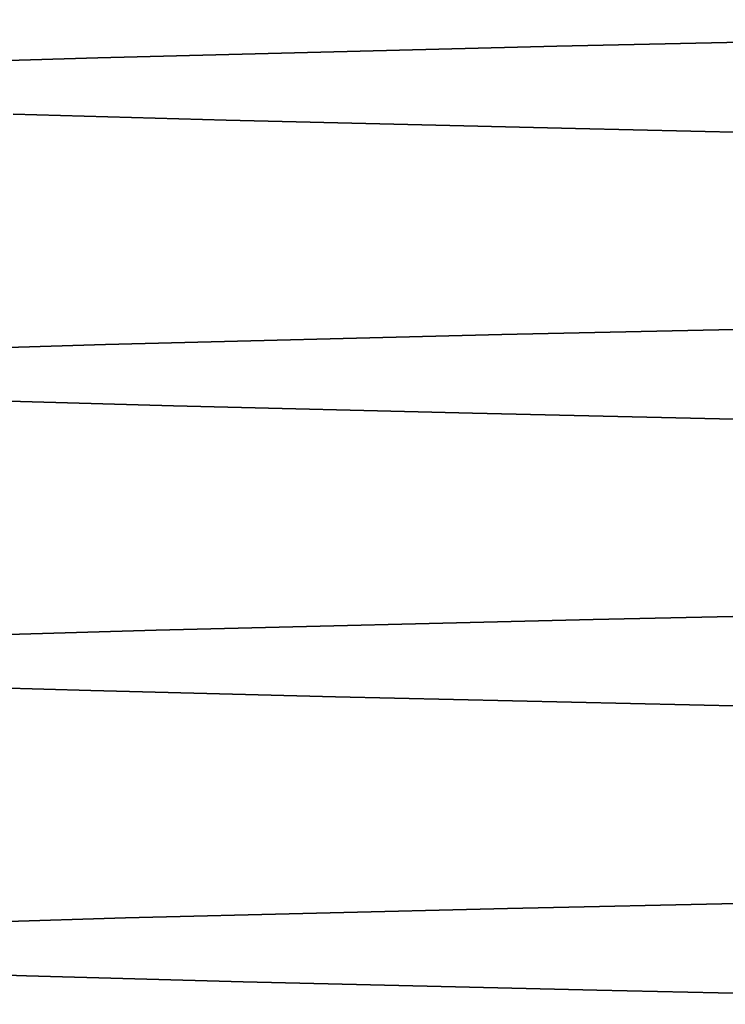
# Model space of a CAD drawing. Header units: millimetres. Extents: x 132157 to 155303, y 33763 to 45643.
# Tile 219 of 256: x 133031.76 to 133033.25, y 42943.33 to 42945.4. Entities that reach past the tile are written whole.
import ezdxf

# ---------------------------------------------------------------- set-up
doc = ezdxf.new("R2010")
doc.units = ezdxf.units.MM
doc.header["$LTSCALE"] = 20
doc.layers.add('RÁM', color=4, linetype='Continuous', lineweight=35)

msp = doc.modelspace()

# ---------------------------------------------------------------- linework, layer by layer
at = {"layer": 'RÁM', "ltscale": 0.5}
for p, q in [((133032.8923, 42945.3467), (133031.9251, 42945.3227)), ((133031.9251, 42945.3227), (133031.4842, 42945.3095)), ((133032.195, 42945.191), (133031.746, 42945.2033)), ((133032.9317, 42945.1733), (133032.195, 42945.191)), ((133034.0505, 42945.1488), (133032.9317, 42945.1733)), ((133032.7761, 42944.739), (133031.9408, 42944.7181)), ((133031.9408, 42944.7181), (133031.472, 42944.7042)), ((133032.0842, 42944.5889), (133031.5917, 42944.603)), ((133032.7147, 42944.5733), (133032.0842, 42944.5889)), ((133037.2294, 42944.4728), (133032.7147, 42944.5733)), ((133032.9689, 42944.1385), (133032.0474, 42944.116)), ((133032.0474, 42944.116), (133031.5479, 42944.1016)), ((133031.9099, 42943.9887), (133031.4901, 42944.0013)), ((133032.4253, 42943.9753), (133031.9099, 42943.9887)), ((133037.0075, 42943.8734), (133032.4253, 42943.9753)), ((133032.7883, 42943.5293), (133031.9834, 42943.5094)), ((133031.9834, 42943.5094), (133031.5139, 42943.4956)), ((133031.7741, 42943.3876), (133031.4068, 42943.3992)), ((133032.2311, 42943.3751), (133031.7741, 42943.3876)), ((133032.9762, 42943.3573), (133032.2311, 42943.3751)), ((133034.3528, 42943.3274), (133032.9762, 42943.3573))]:
    msp.add_line(p, q, dxfattribs=at)
for points in [[(133035.4955, 42945.4028), (133034.6635, 42945.385), (133034.3908, 42945.3792), (133032.8923, 42945.3467)], [(133035.2257, 42944.792), (133034.6597, 42944.7799), (133034.3759, 42944.7739), (133032.7761, 42944.739)], [(133035.7398, 42944.1981), (133034.6556, 42944.1748), (133034.3752, 42944.1689), (133032.9689, 42944.1385)], [(133036.0593, 42943.6002), (133034.6218, 42943.5691), (133034.3372, 42943.5631), (133032.7883, 42943.5293)]]:
    msp.add_lwpolyline(points, dxfattribs=at)

doc.saveas('drawing.dxf')
